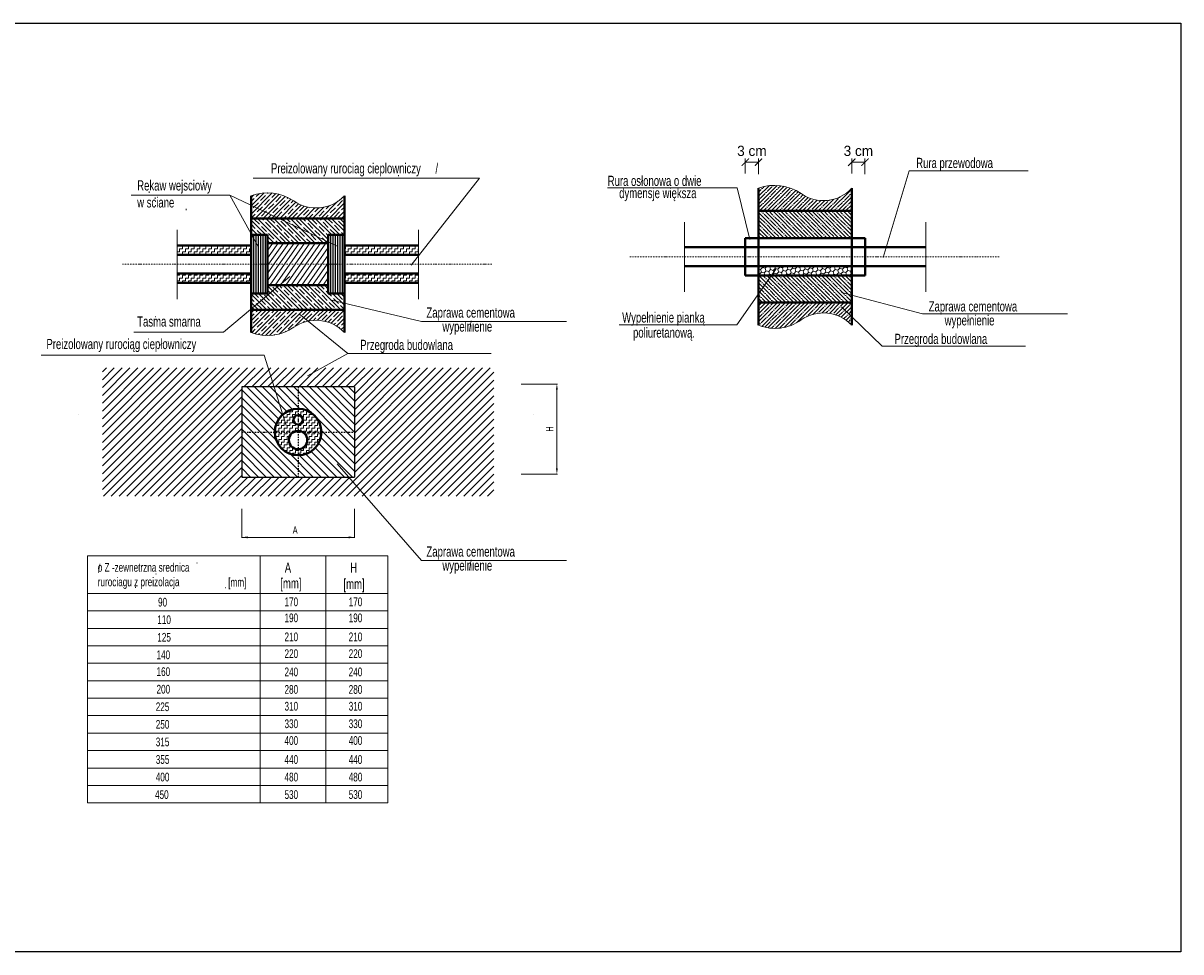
# Model space of a CAD drawing. Header units: millimetres. Extents: x -13172 to 86547, y 20 to 116183.
# Tile 29 of 52: x -10908 to -6927, y 61825 to 65017. Entities that reach past the tile are written whole.
import ezdxf
from ezdxf.enums import TextEntityAlignment as Align

# ---------------------------------------------------------------- set-up
doc = ezdxf.new("R2010")
doc.units = ezdxf.units.MM
doc.header["$LTSCALE"] = 0.7
doc.linetypes.add('DASHDOT2', pattern=[12.7, 6.35, -3.175, 0, -3.175])
doc.linetypes.add('HIDDEN2', pattern=[4.7625, 3.175, -1.5875])
doc.layers.get('0').update_dxf_attribs({"lineweight": 15})
doc.layers.add('0000_NIEDRUK', color=3, linetype='Continuous', lineweight=25, plot=False)
doc.layers.add('1', color=2, linetype='Continuous')
pattern_1 = [(45, (-192264.766, -23176.773), (-13.4703842, 13.4703842), []), (45, (-192251.296, -23176.773), (-13.4703842, 13.4703842), [23.8125, -4.7625, 0, -4.7625])]

# ---------------------------------------------------------------- blocks, each defined once
blk = doc.blocks.new('*X2983')
at = {"color": 0}
for p, q in [((93.26, 273.57), (98.81, 279.12)), ((93.26, 270.03), (102.29, 279.07)), ((95.46, 277.54), (96.79, 278.87)), ((100.32, 278.87), (100.62, 279.17)), ((102.09, 277.1), (103.83, 278.84)), ((93.26, 277.1), (94.46, 278.31)), ((93.26, 275.34), (94.58, 276.66)), ((94.13, 272.68), (96.34, 274.89)), ((94.92, 268.16), (105.28, 278.52)), ((95.02, 277.1), (95.02, 277.1)), ((96.79, 275.33), (96.79, 275.33)), ((97.23, 275.77), (99.44, 277.98)), ((98.45, 268.16), (107.92, 277.62)), ((98.99, 274), (101.2, 276.21)), ((99.88, 278.42), (99.88, 278.42)), ((100.76, 272.24), (102.97, 274.45)), ((101.65, 276.66), (101.65, 276.66)), ((101.99, 268.16), (110.27, 276.44)), ((103.41, 274.89), (103.41, 274.89)), ((103.86, 275.33), (106.07, 277.54)), ((105.52, 268.16), (112.42, 275.05)), ((105.62, 273.56), (107.83, 275.77)), ((106.51, 277.98), (106.51, 277.98)), ((107.39, 271.79), (109.6, 274)), ((108.28, 276.21), (108.28, 276.21)), ((108.72, 276.66), (109.13, 277.06)), ((109.06, 268.16), (114.77, 273.87)), ((110.04, 274.45), (110.04, 274.45)), ((110.49, 274.89), (111.35, 275.76)), ((112.25, 273.12), (113.56, 274.42)), ((123.2, 268.16), (130.53, 275.48)), ((126.74, 268.16), (133.36, 274.78)), ((130.37, 273.56), (132.58, 275.77)), ((133.02, 276.21), (133.02, 276.21)), ((93.26, 268.26), (95.02, 270.03)), ((93.69, 272.24), (93.69, 272.24)), ((95.46, 270.47), (95.46, 270.47)), ((95.9, 270.91), (98.11, 273.12)), ((97.67, 269.14), (99.88, 271.35)), ((98.55, 273.56), (98.55, 273.56)), ((100.22, 268.16), (101.65, 269.58)), ((100.32, 271.79), (100.32, 271.79)), ((102.09, 270.03), (102.09, 270.03)), ((102.53, 270.47), (104.74, 272.68)), ((104.3, 268.7), (106.51, 270.91)), ((105.18, 273.12), (105.18, 273.12)), ((106.95, 271.35), (106.95, 271.35)), ((107.29, 268.16), (108.28, 269.14)), ((108.72, 269.58), (108.72, 269.58)), ((109.16, 270.03), (111.37, 272.24)), ((110.93, 268.26), (113.14, 270.47)), ((111.81, 272.68), (111.81, 272.68)), ((112.59, 268.16), (117.46, 273.02)), ((113.58, 270.91), (113.58, 270.91)), ((114.02, 271.35), (116.07, 273.4)), ((115.35, 269.14), (115.35, 269.14)), ((115.79, 269.58), (118, 271.79)), ((116.13, 268.16), (120.59, 272.62)), ((117.9, 268.16), (119.77, 270.03)), ((118.44, 272.24), (118.44, 272.24)), ((118.88, 272.68), (118.96, 272.75)), ((119.66, 268.16), (124.45, 272.94)), ((120.21, 270.47), (120.21, 270.47)), ((120.65, 270.91), (122.4, 272.66)), ((122.42, 269.14), (124.63, 271.35)), ((124.97, 268.16), (126.4, 269.58)), ((125.07, 271.79), (125.07, 271.79)), ((125.51, 272.24), (126.91, 273.64)), ((126.84, 270.03), (126.84, 270.03)), ((127.28, 270.47), (129.49, 272.68)), ((129.05, 268.7), (131.26, 270.91)), ((129.93, 273.12), (129.93, 273.12)), ((130.27, 268.16), (133.36, 271.25)), ((131.7, 271.35), (131.7, 271.35)), ((132.04, 268.16), (133.02, 269.14)), ((132.14, 271.79), (133.36, 273.02)), ((96.68, 268.16), (96.79, 268.26)), ((97.23, 268.7), (97.23, 268.7)), ((103.86, 268.26), (103.86, 268.26)), ((114.36, 268.16), (114.9, 268.7)), ((121.43, 268.16), (121.53, 268.26)), ((121.98, 268.7), (121.98, 268.7)), ((128.61, 268.26), (128.61, 268.26))]:
    blk.add_line(p, q, dxfattribs=at)
blk = doc.blocks.new('*X2984')
at = {"color": 0}
for p, q in [((93.26, 220.53), (101.55, 228.83)), ((93.26, 224.07), (98.01, 228.83)), ((93.26, 227.61), (94.48, 228.83)), ((93.26, 225.84), (94.58, 227.16)), ((94.13, 223.18), (96.34, 225.39)), ((94.82, 218.57), (105.08, 228.83)), ((95.02, 227.6), (95.02, 227.6)), ((95.46, 228.04), (96.24, 228.83)), ((96.79, 225.83), (96.79, 225.83)), ((97.23, 226.27), (99.44, 228.48)), ((97.76, 217.97), (108.62, 228.83)), ((98.55, 224.06), (98.55, 224.06)), ((98.99, 224.51), (101.2, 226.72)), ((100.76, 222.74), (102.97, 224.95)), ((101.16, 217.83), (112.15, 228.83)), ((101.65, 227.16), (101.65, 227.16)), ((102.09, 227.6), (103.31, 228.83)), ((103.41, 225.39), (103.41, 225.39)), ((103.86, 225.83), (106.07, 228.04)), ((105.34, 218.48), (115.69, 228.83)), ((105.62, 224.06), (107.83, 226.27)), ((106.51, 228.48), (106.51, 228.48)), ((107.39, 222.3), (109.6, 224.51)), ((108.28, 226.72), (108.28, 226.72)), ((108.72, 227.16), (110.39, 228.83)), ((110.04, 224.95), (110.04, 224.95)), ((110.49, 225.39), (112.7, 227.6)), ((112.17, 221.78), (119.22, 228.83)), ((112.25, 223.62), (114.46, 225.83)), ((113.14, 228.04), (113.14, 228.04)), ((113.58, 228.48), (113.92, 228.83)), ((114.9, 226.27), (114.9, 226.27)), ((115.35, 226.72), (117.46, 228.83)), ((115.59, 223.43), (116.23, 224.06)), ((116.67, 224.51), (116.67, 224.51)), ((117.11, 224.95), (119.32, 227.16)), ((118.01, 224.08), (122.76, 228.83)), ((119.77, 227.6), (119.77, 227.6)), ((120.04, 224.33), (121.09, 225.39)), ((120.21, 228.04), (120.99, 228.83)), ((121.53, 225.83), (121.53, 225.83)), ((121.83, 224.36), (126.29, 228.83)), ((121.98, 226.27), (124.19, 228.48)), ((123.74, 224.51), (125.95, 226.72)), ((124.94, 223.93), (129.83, 228.83)), ((126.32, 223.55), (127.72, 224.95)), ((126.4, 227.16), (126.4, 227.16)), ((126.84, 227.6), (128.06, 228.83)), ((127.61, 223.07), (133.36, 228.82)), ((128.16, 225.39), (128.16, 225.39)), ((128.61, 225.83), (130.81, 228.04)), ((129.95, 221.87), (133.36, 225.29)), ((130.37, 224.06), (132.58, 226.27)), ((131.26, 228.48), (131.26, 228.48)), ((133.02, 226.72), (133.02, 226.72)), ((93.49, 219), (95.02, 220.53)), ((93.69, 222.74), (93.69, 222.74)), ((95.46, 220.97), (95.46, 220.97)), ((95.9, 221.41), (98.11, 223.62)), ((97.23, 219.2), (97.23, 219.2)), ((97.67, 219.65), (99.88, 221.85)), ((99.44, 217.88), (101.65, 220.09)), ((100.32, 222.3), (100.32, 222.3)), ((102.09, 220.53), (102.09, 220.53)), ((102.53, 220.97), (104.74, 223.18)), ((104.3, 219.2), (106.51, 221.41)), ((105.18, 223.62), (105.18, 223.62)), ((106.95, 221.85), (106.95, 221.85)), ((108.05, 219.42), (108.28, 219.65)), ((108.72, 220.09), (108.72, 220.09)), ((109.16, 220.53), (111.37, 222.74)), ((111.81, 223.18), (111.81, 223.18)), ((128.82, 222.51), (129.49, 223.18)), ((129.93, 223.62), (129.93, 223.62)), ((131.01, 221.16), (131.26, 221.41)), ((131.7, 221.85), (131.7, 221.85)), ((132, 220.38), (133.36, 221.75)), ((132.14, 222.3), (133.36, 223.52)), ((132.92, 219.54), (133.02, 219.65)), ((96.24, 218.22), (96.79, 218.76)), ((103.12, 218.02), (103.41, 218.32)), ((103.86, 218.76), (103.86, 218.76))]:
    blk.add_line(p, q, dxfattribs=at)
blk = doc.blocks.new('*X2985')
at = {"color": 0}
for p, q in [((99.58, 261.04), (93.26, 267.37)), ((95.02, 263.84), (93.26, 265.6)), ((96.05, 261.04), (93.26, 263.83)), ((96.79, 265.61), (94.58, 267.82)), ((106.61, 257.55), (96, 268.16)), ((97.23, 265.17), (97.23, 265.17)), ((99.88, 262.51), (97.67, 264.72)), ((98.55, 267.37), (97.77, 268.16)), ((98.99, 266.93), (98.99, 266.93)), ((101.65, 264.28), (99.44, 266.49)), ((110.15, 257.55), (99.54, 268.16)), ((103.41, 266.05), (101.31, 268.16)), ((102.09, 263.84), (102.09, 263.84)), ((113.69, 257.55), (103.07, 268.16)), ((103.86, 265.61), (103.86, 265.61)), ((106.51, 262.96), (104.3, 265.17)), ((105.18, 267.82), (104.84, 268.16)), ((105.62, 267.37), (105.62, 267.37)), ((108.28, 264.72), (106.07, 266.93)), ((117.22, 257.55), (106.61, 268.16)), ((110.04, 266.49), (108.38, 268.16)), ((108.72, 264.28), (108.72, 264.28)), ((111.37, 261.63), (109.16, 263.84)), ((120.76, 257.55), (110.14, 268.16)), ((110.49, 266.05), (110.49, 266.05)), ((113.14, 263.4), (110.93, 265.61)), ((112.25, 267.82), (112.25, 267.82)), ((114.9, 265.17), (112.7, 267.37)), ((124.29, 257.55), (113.68, 268.16)), ((115.35, 264.72), (115.35, 264.72)), ((116.67, 266.93), (115.45, 268.16)), ((118, 262.07), (115.79, 264.28)), ((117.11, 266.49), (117.11, 266.49)), ((126.36, 259.01), (117.22, 268.16)), ((119.77, 263.84), (117.56, 266.05)), ((121.53, 265.61), (119.32, 267.82)), ((127.87, 261.04), (120.75, 268.16)), ((121.98, 265.17), (121.98, 265.17)), ((124.63, 262.51), (122.42, 264.72)), ((123.3, 267.37), (122.52, 268.16)), ((123.74, 266.93), (123.74, 266.93)), ((126.4, 264.28), (124.19, 266.49)), ((131.4, 261.04), (124.29, 268.16)), ((128.16, 266.05), (126.05, 268.16)), ((126.84, 263.84), (126.84, 263.84)), ((133.36, 262.62), (127.82, 268.16)), ((128.61, 265.61), (128.61, 265.61)), ((131.26, 262.96), (129.05, 265.17)), ((129.93, 267.82), (129.59, 268.16)), ((130.37, 267.37), (130.37, 267.37)), ((133.02, 264.72), (130.81, 266.93)), ((133.36, 266.15), (131.36, 268.16)), ((133.36, 267.92), (133.13, 268.16)), ((93.69, 261.63), (93.69, 261.63)), ((94.28, 261.04), (94.13, 261.19)), ((95.46, 263.4), (95.46, 263.4)), ((97.82, 261.04), (95.9, 262.96)), ((103.08, 257.55), (100.26, 260.37)), ((100.32, 262.07), (100.32, 262.07)), ((102.97, 259.42), (100.76, 261.63)), ((104.74, 261.19), (102.53, 263.4)), ((103.41, 258.98), (103.41, 258.98)), ((105.18, 260.75), (105.18, 260.75)), ((107.83, 258.09), (105.62, 260.3)), ((106.95, 262.51), (106.95, 262.51)), ((109.6, 259.86), (107.39, 262.07)), ((110.04, 259.42), (110.04, 259.42)), ((111.92, 257.55), (110.49, 258.98)), ((111.81, 261.19), (111.81, 261.19)), ((114.46, 258.54), (112.25, 260.75)), ((113.58, 262.96), (113.58, 262.96)), ((116.23, 260.3), (114.02, 262.51)), ((116.67, 259.86), (116.67, 259.86)), ((118.99, 257.55), (117.11, 259.42)), ((118.44, 261.63), (118.44, 261.63)), ((121.09, 258.98), (118.88, 261.19)), ((120.21, 263.4), (120.21, 263.4)), ((122.86, 260.75), (120.65, 262.96)), ((123.3, 260.3), (123.3, 260.3)), ((125.95, 257.65), (123.74, 259.86)), ((125.07, 262.07), (125.07, 262.07)), ((126.36, 260.78), (125.51, 261.63)), ((129.49, 261.19), (127.28, 263.4)), ((131.7, 262.51), (131.7, 262.51)), ((133.17, 261.04), (132.14, 262.07)), ((101.2, 257.65), (100.26, 258.6)), ((104.85, 257.55), (103.86, 258.54)), ((108.28, 257.65), (108.28, 257.65)), ((114.9, 258.09), (114.9, 258.09)), ((115.45, 257.55), (115.35, 257.65)), ((121.53, 258.54), (121.53, 258.54)), ((122.52, 257.55), (121.98, 258.09))]:
    blk.add_line(p, q, dxfattribs=at)
blk = doc.blocks.new('*X2986')
at = {"color": 0}
for p, q in [((110.59, 228.83), (100.26, 239.16)), ((102.09, 239.09), (102.09, 239.09)), ((114.12, 228.83), (103.51, 239.44)), ((106.51, 238.21), (105.28, 239.44)), ((117.66, 228.83), (107.04, 239.44)), ((111.37, 236.88), (109.16, 239.09)), ((121.19, 228.83), (110.58, 239.44)), ((113.14, 238.65), (112.35, 239.44)), ((124.73, 228.83), (114.12, 239.44)), ((118, 237.32), (115.88, 239.44)), ((128.26, 228.83), (117.65, 239.44)), ((119.77, 239.09), (119.42, 239.44)), ((131.8, 228.83), (121.19, 239.44)), ((124.63, 237.76), (122.95, 239.44)), ((126.36, 237.8), (124.72, 239.44)), ((99.98, 228.83), (93.26, 235.55)), ((96.34, 234.23), (94.63, 235.94)), ((103.51, 228.83), (96.4, 235.94)), ((98.55, 235.55), (98.55, 235.55)), ((101.2, 232.9), (98.99, 235.11)), ((107.05, 228.83), (99.93, 235.94)), ((100.32, 237.32), (100.32, 237.32)), ((102.97, 234.67), (100.76, 236.88)), ((104.74, 236.44), (102.53, 238.65)), ((103.41, 234.23), (103.41, 234.23)), ((105.18, 236), (105.18, 236)), ((107.83, 233.35), (105.62, 235.55)), ((106.95, 237.76), (106.95, 237.76)), ((109.6, 235.11), (107.39, 237.32)), ((110.04, 234.67), (110.04, 234.67)), ((112.7, 232.02), (110.49, 234.23)), ((111.81, 236.44), (111.81, 236.44)), ((114.46, 233.79), (112.25, 236)), ((113.58, 238.21), (113.58, 238.21)), ((116.23, 235.55), (114.02, 237.76)), ((116.67, 235.11), (116.67, 235.11)), ((119.32, 232.46), (117.11, 234.67)), ((118.44, 236.88), (118.44, 236.88)), ((121.09, 234.23), (118.88, 236.44)), ((120.21, 238.65), (120.21, 238.65)), ((122.86, 236), (120.65, 238.21)), ((123.3, 235.55), (123.3, 235.55)), ((125.95, 232.9), (123.74, 235.11)), ((125.07, 237.32), (125.07, 237.32)), ((126.36, 236.03), (125.51, 236.88)), ((127.72, 234.67), (126.45, 235.94)), ((128.16, 234.23), (128.16, 234.23)), ((133.36, 230.8), (128.22, 235.94)), ((132.58, 233.35), (130.37, 235.55)), ((133.36, 234.33), (131.75, 235.94)), ((94.58, 232.46), (93.26, 233.78)), ((96.44, 228.83), (93.26, 232.01)), ((94.68, 228.83), (93.69, 229.81)), ((95.02, 232.02), (95.02, 232.02)), ((97.67, 229.37), (95.46, 231.58)), ((96.79, 233.79), (96.79, 233.79)), ((99.44, 231.14), (97.23, 233.35)), ((98.11, 228.93), (98.11, 228.93)), ((99.88, 230.69), (99.88, 230.69)), ((101.75, 228.83), (100.32, 230.25)), ((101.65, 232.46), (101.65, 232.46)), ((104.3, 229.81), (102.09, 232.02)), ((106.07, 231.58), (103.86, 233.79)), ((104.74, 229.37), (104.74, 229.37)), ((105.28, 228.83), (105.18, 228.93)), ((106.51, 231.14), (106.51, 231.14)), ((108.82, 228.83), (106.95, 230.69)), ((108.28, 232.9), (108.28, 232.9)), ((110.93, 230.25), (108.72, 232.46)), ((111.37, 229.81), (111.37, 229.81)), ((112.35, 228.83), (111.81, 229.37)), ((113.14, 231.58), (113.14, 231.58)), ((115.79, 228.93), (113.58, 231.14)), ((114.9, 233.35), (114.9, 233.35)), ((117.56, 230.69), (115.35, 232.9)), ((118, 230.25), (118, 230.25)), ((119.42, 228.83), (118.44, 229.81)), ((119.77, 232.02), (119.77, 232.02)), ((122.42, 229.37), (120.21, 231.58)), ((121.53, 233.79), (121.53, 233.79)), ((124.19, 231.14), (121.98, 233.35)), ((122.86, 228.93), (122.86, 228.93)), ((124.63, 230.69), (124.63, 230.69)), ((126.5, 228.83), (125.07, 230.25)), ((126.4, 232.46), (126.4, 232.46)), ((129.05, 229.81), (126.84, 232.02)), ((130.81, 231.58), (128.61, 233.79)), ((129.49, 229.37), (129.49, 229.37)), ((130.03, 228.83), (129.93, 228.93)), ((131.26, 231.14), (131.26, 231.14)), ((133.36, 229.03), (131.7, 230.69)), ((133.02, 232.9), (133.02, 232.9))]:
    blk.add_line(p, q, dxfattribs=at)
blk = doc.blocks.new('*X2987')
at = {"color": 0}
for p, q in [((100.26, 251.06), (104.8, 257.55)), ((100.26, 254.32), (102.51, 257.55)), ((100.75, 248.49), (107.09, 257.55)), ((103.04, 248.49), (109.38, 257.55)), ((105.33, 248.49), (111.67, 257.55)), ((107.62, 248.49), (113.96, 257.55)), ((109.9, 248.49), (116.24, 257.55)), ((112.19, 248.49), (118.53, 257.55)), ((114.48, 248.49), (120.82, 257.55)), ((116.77, 248.49), (123.11, 257.55)), ((119.06, 248.49), (125.4, 257.55)), ((121.35, 248.49), (126.36, 255.65)), ((123.64, 248.49), (126.36, 252.38)), ((125.93, 248.49), (126.36, 249.11)), ((100.26, 241.25), (105.33, 248.49)), ((100.26, 244.52), (103.04, 248.49)), ((100.26, 247.79), (100.75, 248.49)), ((101.28, 239.44), (107.62, 248.49)), ((103.57, 239.44), (109.9, 248.49)), ((105.85, 239.44), (112.19, 248.49)), ((108.14, 239.44), (114.48, 248.49)), ((110.43, 239.44), (116.77, 248.49)), ((112.72, 239.44), (119.06, 248.49)), ((115.01, 239.44), (121.35, 248.49)), ((117.3, 239.44), (123.64, 248.49)), ((119.59, 239.44), (125.93, 248.49)), ((121.88, 239.44), (126.36, 245.84)), ((124.17, 239.44), (126.36, 242.58))]:
    blk.add_line(p, q, dxfattribs=at)
blk = doc.blocks.new('*X2988')
at = {"color": 0}
for p, q in [((62.5, 243.75), (62.5, 244.44)), ((65, 243.75), (65, 244.44)), ((67.5, 243.75), (67.5, 244.44)), ((70, 243.75), (70, 244.44)), ((72.5, 243.75), (72.5, 244.44)), ((75, 243.75), (75, 244.44)), ((77.5, 243.75), (77.5, 244.44)), ((80, 243.75), (80, 244.44)), ((82.5, 243.75), (82.5, 244.44)), ((85, 243.75), (85, 244.44)), ((87.5, 243.75), (87.5, 244.44)), ((90, 243.75), (90, 244.44)), ((92.5, 243.75), (92.5, 244.44)), ((61.39, 243.75), (62.5, 243.75)), ((61.39, 241.25), (62.5, 241.25)), ((62.5, 242.5), (63.75, 242.5)), ((62.5, 241.25), (62.5, 242.5)), ((63.75, 243.75), (65, 243.75)), ((63.75, 242.5), (63.75, 243.75)), ((63.75, 241.25), (65, 241.25)), ((63.75, 240.44), (63.75, 241.25)), ((65, 242.5), (66.25, 242.5)), ((65, 241.25), (65, 242.5)), ((66.25, 243.75), (67.5, 243.75)), ((66.25, 242.5), (66.25, 243.75)), ((66.25, 241.25), (67.5, 241.25)), ((66.25, 240.44), (66.25, 241.25)), ((67.5, 242.5), (68.75, 242.5)), ((67.5, 241.25), (67.5, 242.5)), ((68.75, 243.75), (70, 243.75)), ((68.75, 242.5), (68.75, 243.75)), ((68.75, 241.25), (70, 241.25)), ((68.75, 240.44), (68.75, 241.25)), ((70, 242.5), (71.25, 242.5)), ((70, 241.25), (70, 242.5)), ((71.25, 243.75), (72.5, 243.75)), ((71.25, 242.5), (71.25, 243.75)), ((71.25, 241.25), (72.5, 241.25)), ((71.25, 240.44), (71.25, 241.25)), ((72.5, 242.5), (73.75, 242.5)), ((72.5, 241.25), (72.5, 242.5)), ((73.75, 243.75), (75, 243.75)), ((73.75, 242.5), (73.75, 243.75)), ((73.75, 241.25), (75, 241.25)), ((73.75, 240.44), (73.75, 241.25)), ((75, 242.5), (76.25, 242.5)), ((75, 241.25), (75, 242.5)), ((76.25, 243.75), (77.5, 243.75)), ((76.25, 242.5), (76.25, 243.75)), ((76.25, 241.25), (77.5, 241.25)), ((76.25, 240.44), (76.25, 241.25)), ((77.5, 242.5), (78.75, 242.5)), ((77.5, 241.25), (77.5, 242.5)), ((78.75, 243.75), (80, 243.75)), ((78.75, 242.5), (78.75, 243.75)), ((78.75, 241.25), (80, 241.25)), ((78.75, 240.44), (78.75, 241.25)), ((80, 242.5), (81.25, 242.5)), ((80, 241.25), (80, 242.5)), ((81.25, 243.75), (82.5, 243.75)), ((81.25, 242.5), (81.25, 243.75)), ((81.25, 241.25), (82.5, 241.25)), ((81.25, 240.44), (81.25, 241.25)), ((82.5, 242.5), (83.75, 242.5)), ((82.5, 241.25), (82.5, 242.5)), ((83.75, 243.75), (85, 243.75)), ((83.75, 242.5), (83.75, 243.75)), ((83.75, 241.25), (85, 241.25)), ((83.75, 240.44), (83.75, 241.25)), ((85, 242.5), (86.25, 242.5)), ((85, 241.25), (85, 242.5)), ((86.25, 243.75), (87.5, 243.75)), ((86.25, 242.5), (86.25, 243.75)), ((86.25, 241.25), (87.5, 241.25)), ((86.25, 240.44), (86.25, 241.25)), ((87.5, 242.5), (88.75, 242.5)), ((87.5, 241.25), (87.5, 242.5)), ((88.75, 243.75), (90, 243.75)), ((88.75, 242.5), (88.75, 243.75)), ((88.75, 241.25), (90, 241.25)), ((88.75, 240.44), (88.75, 241.25)), ((90, 242.5), (91.25, 242.5)), ((90, 241.25), (90, 242.5)), ((91.25, 243.75), (92.5, 243.75)), ((91.25, 242.5), (91.25, 243.75)), ((91.25, 241.25), (92.5, 241.25)), ((91.25, 240.44), (91.25, 241.25)), ((92.5, 242.5), (93.26, 242.5)), ((92.5, 241.25), (92.5, 242.5))]:
    blk.add_line(p, q, dxfattribs=at)
blk = doc.blocks.new('*X2989')
at = {"color": 0}
for p, q in [((61.39, 256.25), (62.5, 256.25)), ((62.5, 256.25), (62.5, 256.55)), ((62.5, 255), (63.75, 255)), ((62.5, 253.75), (62.5, 255)), ((63.75, 256.25), (65, 256.25)), ((63.75, 255), (63.75, 256.25)), ((65, 256.25), (65, 256.55)), ((65, 255), (66.25, 255)), ((65, 253.75), (65, 255)), ((66.25, 256.25), (67.5, 256.25)), ((66.25, 255), (66.25, 256.25)), ((67.5, 256.25), (67.5, 256.55)), ((67.5, 255), (68.75, 255)), ((67.5, 253.75), (67.5, 255)), ((68.75, 256.25), (70, 256.25)), ((68.75, 255), (68.75, 256.25)), ((70, 256.25), (70, 256.55)), ((70, 255), (71.25, 255)), ((70, 253.75), (70, 255)), ((71.25, 256.25), (72.5, 256.25)), ((71.25, 255), (71.25, 256.25)), ((72.5, 256.25), (72.5, 256.55)), ((72.5, 255), (73.75, 255)), ((72.5, 253.75), (72.5, 255)), ((73.75, 256.25), (75, 256.25)), ((73.75, 255), (73.75, 256.25)), ((75, 256.25), (75, 256.55)), ((75, 255), (76.25, 255)), ((75, 253.75), (75, 255)), ((76.25, 256.25), (77.5, 256.25)), ((76.25, 255), (76.25, 256.25)), ((77.5, 256.25), (77.5, 256.55)), ((77.5, 255), (78.75, 255)), ((77.5, 253.75), (77.5, 255)), ((78.75, 256.25), (80, 256.25)), ((78.75, 255), (78.75, 256.25)), ((80, 256.25), (80, 256.55)), ((80, 255), (81.25, 255)), ((80, 253.75), (80, 255)), ((81.25, 256.25), (82.5, 256.25)), ((81.25, 255), (81.25, 256.25)), ((82.5, 256.25), (82.5, 256.55)), ((82.5, 255), (83.75, 255)), ((82.5, 253.75), (82.5, 255)), ((83.75, 256.25), (85, 256.25)), ((83.75, 255), (83.75, 256.25)), ((85, 256.25), (85, 256.55)), ((85, 255), (86.25, 255)), ((85, 253.75), (85, 255)), ((86.25, 256.25), (87.5, 256.25)), ((86.25, 255), (86.25, 256.25)), ((87.5, 256.25), (87.5, 256.55)), ((87.5, 255), (88.75, 255)), ((87.5, 253.75), (87.5, 255)), ((88.75, 256.25), (90, 256.25)), ((88.75, 255), (88.75, 256.25)), ((90, 256.25), (90, 256.55)), ((90, 255), (91.25, 255)), ((90, 253.75), (90, 255)), ((91.25, 256.25), (92.5, 256.25)), ((91.25, 255), (91.25, 256.25)), ((92.5, 256.25), (92.5, 256.55)), ((92.5, 255), (93.26, 255)), ((92.5, 253.75), (92.5, 255)), ((133.36, 255), (133.75, 255)), ((133.75, 256.25), (135, 256.25)), ((133.75, 255), (133.75, 256.25)), ((135, 256.25), (135, 256.55)), ((135, 255), (136.25, 255)), ((135, 253.75), (135, 255)), ((136.25, 256.25), (137.5, 256.25)), ((136.25, 255), (136.25, 256.25)), ((137.5, 256.25), (137.5, 256.55)), ((137.5, 255), (138.75, 255)), ((137.5, 253.75), (137.5, 255)), ((138.75, 256.25), (140, 256.25)), ((138.75, 255), (138.75, 256.25)), ((140, 256.25), (140, 256.55)), ((140, 255), (141.25, 255)), ((140, 253.75), (140, 255)), ((141.25, 256.25), (142.5, 256.25)), ((141.25, 255), (141.25, 256.25)), ((142.5, 256.25), (142.5, 256.55)), ((142.5, 255), (143.75, 255)), ((142.5, 253.75), (142.5, 255)), ((143.75, 256.25), (145, 256.25)), ((143.75, 255), (143.75, 256.25)), ((145, 256.25), (145, 256.55)), ((145, 255), (146.25, 255)), ((145, 253.75), (145, 255)), ((146.25, 256.25), (147.5, 256.25)), ((146.25, 255), (146.25, 256.25)), ((147.5, 256.25), (147.5, 256.55)), ((147.5, 255), (148.75, 255)), ((147.5, 253.75), (147.5, 255)), ((148.75, 256.25), (150, 256.25)), ((148.75, 255), (148.75, 256.25)), ((150, 256.25), (150, 256.55)), ((150, 255), (151.25, 255)), ((150, 253.75), (150, 255)), ((151.25, 256.25), (152.5, 256.25)), ((151.25, 255), (151.25, 256.25)), ((152.5, 256.25), (152.5, 256.55)), ((152.5, 255), (153.75, 255)), ((152.5, 253.75), (152.5, 255)), ((153.75, 256.25), (155, 256.25)), ((153.75, 255), (153.75, 256.25)), ((155, 256.25), (155, 256.55)), ((155, 255), (156.25, 255)), ((155, 253.75), (155, 255)), ((156.25, 256.25), (157.5, 256.25)), ((156.25, 255), (156.25, 256.25)), ((157.5, 256.25), (157.5, 256.55)), ((157.5, 255), (158.75, 255)), ((157.5, 253.75), (157.5, 255)), ((158.75, 256.25), (160, 256.25)), ((158.75, 255), (158.75, 256.25)), ((160, 256.25), (160, 256.55)), ((160, 255), (161.25, 255)), ((160, 253.75), (160, 255)), ((161.25, 256.25), (162.5, 256.25)), ((161.25, 255), (161.25, 256.25)), ((162.5, 256.25), (162.5, 256.55)), ((162.5, 255), (163.75, 255)), ((162.5, 253.75), (162.5, 255)), ((163.75, 256.25), (165, 256.25)), ((163.75, 255), (163.75, 256.25)), ((165, 256.25), (165, 256.55)), ((165, 255), (165.22, 255)), ((165, 253.75), (165, 255)), ((61.39, 253.75), (62.5, 253.75)), ((63.75, 253.75), (65, 253.75)), ((63.75, 252.55), (63.75, 253.75)), ((66.25, 253.75), (67.5, 253.75)), ((66.25, 252.55), (66.25, 253.75)), ((68.75, 253.75), (70, 253.75)), ((68.75, 252.55), (68.75, 253.75)), ((71.25, 253.75), (72.5, 253.75)), ((71.25, 252.55), (71.25, 253.75)), ((73.75, 253.75), (75, 253.75)), ((73.75, 252.55), (73.75, 253.75)), ((76.25, 253.75), (77.5, 253.75)), ((76.25, 252.55), (76.25, 253.75)), ((78.75, 253.75), (80, 253.75)), ((78.75, 252.55), (78.75, 253.75)), ((81.25, 253.75), (82.5, 253.75)), ((81.25, 252.55), (81.25, 253.75)), ((83.75, 253.75), (85, 253.75)), ((83.75, 252.55), (83.75, 253.75)), ((86.25, 253.75), (87.5, 253.75)), ((86.25, 252.55), (86.25, 253.75)), ((88.75, 253.75), (90, 253.75)), ((88.75, 252.55), (88.75, 253.75)), ((91.25, 253.75), (92.5, 253.75)), ((91.25, 252.55), (91.25, 253.75)), ((133.75, 253.75), (135, 253.75)), ((133.75, 252.55), (133.75, 253.75)), ((136.25, 253.75), (137.5, 253.75)), ((136.25, 252.55), (136.25, 253.75)), ((138.75, 253.75), (140, 253.75)), ((138.75, 252.55), (138.75, 253.75)), ((141.25, 253.75), (142.5, 253.75)), ((141.25, 252.55), (141.25, 253.75)), ((143.75, 253.75), (145, 253.75)), ((143.75, 252.55), (143.75, 253.75)), ((146.25, 253.75), (147.5, 253.75)), ((146.25, 252.55), (146.25, 253.75)), ((148.75, 253.75), (150, 253.75)), ((148.75, 252.55), (148.75, 253.75)), ((151.25, 253.75), (152.5, 253.75)), ((151.25, 252.55), (151.25, 253.75)), ((153.75, 253.75), (155, 253.75)), ((153.75, 252.55), (153.75, 253.75)), ((156.25, 253.75), (157.5, 253.75)), ((156.25, 252.55), (156.25, 253.75)), ((158.75, 253.75), (160, 253.75)), ((158.75, 252.55), (158.75, 253.75)), ((161.25, 253.75), (162.5, 253.75)), ((161.25, 252.55), (161.25, 253.75)), ((163.75, 253.75), (165, 253.75)), ((163.75, 252.55), (163.75, 253.75)), ((135, 243.75), (135, 244.44)), ((137.5, 243.75), (137.5, 244.44)), ((140, 243.75), (140, 244.44)), ((142.5, 243.75), (142.5, 244.44)), ((145, 243.75), (145, 244.44)), ((147.5, 243.75), (147.5, 244.44)), ((150, 243.75), (150, 244.44)), ((152.5, 243.75), (152.5, 244.44)), ((155, 243.75), (155, 244.44)), ((157.5, 243.75), (157.5, 244.44)), ((160, 243.75), (160, 244.44)), ((162.5, 243.75), (162.5, 244.44)), ((165, 243.75), (165, 244.44)), ((133.36, 242.5), (133.75, 242.5)), ((133.75, 243.75), (135, 243.75)), ((133.75, 242.5), (133.75, 243.75)), ((133.75, 241.25), (135, 241.25)), ((133.75, 240.44), (133.75, 241.25)), ((135, 242.5), (136.25, 242.5)), ((135, 241.25), (135, 242.5)), ((136.25, 243.75), (137.5, 243.75)), ((136.25, 242.5), (136.25, 243.75)), ((136.25, 241.25), (137.5, 241.25)), ((136.25, 240.44), (136.25, 241.25)), ((137.5, 242.5), (138.75, 242.5)), ((137.5, 241.25), (137.5, 242.5)), ((138.75, 243.75), (140, 243.75)), ((138.75, 242.5), (138.75, 243.75)), ((138.75, 241.25), (140, 241.25)), ((138.75, 240.44), (138.75, 241.25)), ((140, 242.5), (141.25, 242.5)), ((140, 241.25), (140, 242.5)), ((141.25, 243.75), (142.5, 243.75)), ((141.25, 242.5), (141.25, 243.75)), ((141.25, 241.25), (142.5, 241.25)), ((141.25, 240.44), (141.25, 241.25)), ((142.5, 242.5), (143.75, 242.5)), ((142.5, 241.25), (142.5, 242.5)), ((143.75, 243.75), (145, 243.75)), ((143.75, 242.5), (143.75, 243.75)), ((143.75, 241.25), (145, 241.25)), ((143.75, 240.44), (143.75, 241.25)), ((145, 242.5), (146.25, 242.5)), ((145, 241.25), (145, 242.5)), ((146.25, 243.75), (147.5, 243.75)), ((146.25, 242.5), (146.25, 243.75)), ((146.25, 241.25), (147.5, 241.25)), ((146.25, 240.44), (146.25, 241.25)), ((147.5, 242.5), (148.75, 242.5)), ((147.5, 241.25), (147.5, 242.5)), ((148.75, 243.75), (150, 243.75)), ((148.75, 242.5), (148.75, 243.75)), ((148.75, 241.25), (150, 241.25)), ((148.75, 240.44), (148.75, 241.25)), ((150, 242.5), (151.25, 242.5)), ((150, 241.25), (150, 242.5)), ((151.25, 243.75), (152.5, 243.75)), ((151.25, 242.5), (151.25, 243.75)), ((151.25, 241.25), (152.5, 241.25)), ((151.25, 240.44), (151.25, 241.25)), ((152.5, 242.5), (153.75, 242.5)), ((152.5, 241.25), (152.5, 242.5)), ((153.75, 243.75), (155, 243.75)), ((153.75, 242.5), (153.75, 243.75)), ((153.75, 241.25), (155, 241.25)), ((153.75, 240.44), (153.75, 241.25)), ((155, 242.5), (156.25, 242.5)), ((155, 241.25), (155, 242.5)), ((156.25, 243.75), (157.5, 243.75)), ((156.25, 242.5), (156.25, 243.75)), ((156.25, 241.25), (157.5, 241.25)), ((156.25, 240.44), (156.25, 241.25)), ((157.5, 242.5), (158.75, 242.5)), ((157.5, 241.25), (157.5, 242.5)), ((158.75, 243.75), (160, 243.75)), ((158.75, 242.5), (158.75, 243.75)), ((158.75, 241.25), (160, 241.25)), ((158.75, 240.44), (158.75, 241.25)), ((160, 242.5), (161.25, 242.5)), ((160, 241.25), (160, 242.5)), ((161.25, 243.75), (162.5, 243.75)), ((161.25, 242.5), (161.25, 243.75)), ((161.25, 241.25), (162.5, 241.25)), ((161.25, 240.44), (161.25, 241.25)), ((162.5, 242.5), (163.75, 242.5)), ((162.5, 241.25), (162.5, 242.5)), ((163.75, 243.75), (165, 243.75)), ((163.75, 242.5), (163.75, 243.75)), ((163.75, 241.25), (165, 241.25)), ((163.75, 240.44), (163.75, 241.25)), ((165, 242.5), (165.22, 242.5)), ((165, 241.25), (165, 242.5))]:
    blk.add_line(p, q, dxfattribs=at)
blk = doc.blocks.new('_ArchTick')
at = {"color": 0, "linetype": 'ByBlock', "const_width": 0.15}
blk.add_lwpolyline([(-0.5, -0.5), (0.5, 0.5)], dxfattribs=at)

msp = doc.modelspace()

# ---------------------------------------------------------------- hatches: boundary and pattern name
h = msp.add_hatch()
h.set_pattern_fill('ANSI35', color=256, scale=3, style=0)
h.set_pattern_definition(pattern_1)
h.paths.add_polyline_path([(-8058.75, 64371.341), (-8058.75, 64449.256, -0.37192018), (-8233.269, 64431.062, 0.24714355), (-8379.613, 64449.256), (-8379.613, 64371.341)])
h = msp.add_hatch()
h.set_pattern_fill('ANSI35', color=256, scale=3, angle=90, style=0)
h.set_pattern_definition([(135, (-192264.766, -23176.773), (-13.4703842, -13.4703842), []), (135, (-192264.766, -23163.303), (-13.4703842, -13.4703842), [23.8125, -4.7625, 0, -4.7625])])
h.paths.add_polyline_path([(-8058.75, 64371.341), (-8379.613, 64371.341), (-8379.613, 64278.443), (-8058.75, 64278.443)])
h.paths.add_polyline_path([(-8379.613, 64056.686), (-8058.75, 64056.686), (-8058.75, 64149.584), (-8379.613, 64149.584)])
h = msp.add_hatch()
h.set_pattern_fill('HONEY', color=256, scale=3, angle=45, style=0)
h.set_pattern_definition([(45, (-192264.766, -23176.773), (4.26994208, 15.9356342), [9.525, -19.05]), (165, (-192264.766, -23176.773), (-15.93563508, -4.26993878), [9.525, -19.05]), (105, (-192264.766, -23176.773), (-11.665693, 11.6656954), [-19.05, 9.525])])
h.paths.add_polyline_path([(-8058.75, 64149.584), (-8058.75, 64181.584), (-8379.613, 64181.584), (-8379.613, 64149.584)])
h = msp.add_hatch()
h.set_pattern_fill('ANSI35', color=256, scale=3, style=0)
h.set_pattern_definition(pattern_1)
h.paths.add_polyline_path([(-8379.613, 64056.686), (-8379.613, 63978.771, 0.2534306), (-8235.855, 63995.118, -0.37866991), (-8058.75, 63978.771), (-8058.75, 64056.686)])
h = msp.add_hatch()
h.set_pattern_fill('ANSI31', color=256, scale=6, style=0)
h.set_pattern_definition([(45, (-8179.969, 0), (-13.470384, 13.470384), [])])
h.paths.add_polyline_path([(-9289.968, 63832.104), (-10635.75, 63832.104), (-10635.75, 63391.074), (-9289.968, 63391.074)])
h.paths.add_polyline_path([(-10156.459, 63766.442), (-9769.259, 63766.442), (-9769.259, 63456.736), (-10156.459, 63456.736)], flags=16)
h = msp.add_hatch()
h.set_pattern_fill('ANSI31', color=256, scale=6, angle=90, style=0)
h.set_pattern_definition([(135, (-12108.667, 0), (-13.470384, -13.470384), [])])
h.paths.add_polyline_path([(-9769.259, 63766.442), (-10156.459, 63766.442), (-10156.459, 63456.736), (-9769.259, 63456.736)])
h.paths.add_polyline_path([(-9882.859, 63611.589, -1), (-10042.859, 63611.589, -1)], flags=16)
h = msp.add_hatch()
h.set_pattern_fill('ZIGZAG', color=256, scale=1.5, style=0)
h.set_pattern_definition([(0, (-15563.5305, -183.608), (9.525, 9.525), [9.525, -9.525]), (90, (-15554.0055, -183.608), (-9.525, 9.525), [9.525, -9.525])])
h.paths.add_polyline_path([(-9882.859, 63611.589, 1), (-10042.859, 63611.589, 1)])
h.paths.add_polyline_path([(-9946.859, 63653.589, -1), (-9978.859, 63653.589, -1)], flags=16)
h.paths.add_polyline_path([(-9931.359, 63584.089, -1), (-9994.359, 63584.089, -1)], flags=16)

# ---------------------------------------------------------------- linework, layer by layer
for p, q in [((-8425.15, 64500.075), (-8425.15, 64551.616)), ((-8425.15, 64539.116), (-8379.613, 64539.116)), ((-8379.613, 64497.344), (-8379.613, 64551.616)), ((-8059.052, 64500.075), (-8059.052, 64551.616)), ((-8059.052, 64539.116), (-8013.514, 64539.116)), ((-8013.514, 64497.344), (-8013.514, 64551.616)), ((-7861.393, 64509.032), (-7950.822, 64210.903)), ((-7861.393, 64509.032), (-7452.022, 64509.032)), ((-10117.298, 64483.644), (-9339.455, 64483.644)), ((-9339.455, 64483.644), (-9573.769, 64185.515)), ((-8899.159, 64451.318), (-8453.052, 64451.318)), ((-8453.052, 64451.318), (-8409.932, 64272.818)), ((-10536.484, 64425.93), (-10197.723, 64425.93)), ((-10197.723, 64425.93), (-10099.174, 64247.43)), ((-9828.166, 64250.507), (-10197.723, 64425.93)), ((-9991.387, 64145.869), (-10219.28, 63955.058)), ((-8319.998, 64171.257), (-8454.005, 63980.446)), ((-9852.803, 64065.852), (-9538.679, 63991.989)), ((-8094.826, 64091.24), (-7815.627, 64017.377)), ((-9958.354, 64016.61), (-9792.053, 63881.196)), ((-8094.826, 64041.998), (-7954.211, 63906.584)), ((-7815.627, 64017.377), (-7316.725, 64017.377)), ((-9538.679, 63991.989), (-9039.777, 63991.989)), ((-8454.005, 63980.446), (-8859.019, 63980.446)), ((-10219.28, 63955.058), (-10527.245, 63955.058)), ((-7954.211, 63906.584), (-7461.468, 63906.584)), ((-10079.851, 63875.896), (-10845.89, 63875.896)), ((-10079.851, 63875.896), (-10003.59, 63633.971)), ((-9792.053, 63881.196), (-9930.637, 63804.256)), ((-9792.053, 63881.196), (-9299.31, 63881.196)), ((-9538.679, 63170.64), (-9828.63, 63502.218)), ((-10687.139, 63186.624), (-10687.139, 63056.856)), ((-9654.787, 63186.624), (-10687.139, 63186.624)), ((-10093.42, 63186.624), (-10093.42, 63056.856)), ((-9867.537, 63186.624), (-9867.537, 63056.856)), ((-9654.787, 63186.624), (-9654.787, 63056.856)), ((-9538.679, 63170.64), (-9039.777, 63170.64)), ((-10687.139, 63056.856), (-9654.787, 63056.856)), ((-10687.139, 63056.856), (-10687.139, 62996.856)), ((-10093.42, 63056.856), (-10093.42, 62996.856)), ((-9867.537, 63056.856), (-9867.537, 62996.856)), ((-9654.787, 63056.856), (-9654.787, 62996.856)), ((-10687.139, 62996.856), (-9654.787, 62996.856)), ((-10687.139, 62996.856), (-10687.139, 62936.856)), ((-10093.42, 62996.856), (-10093.42, 62936.856)), ((-9867.537, 62996.856), (-9867.537, 62936.856)), ((-9654.787, 62996.856), (-9654.787, 62936.856)), ((-10687.139, 62936.856), (-9654.787, 62936.856)), ((-10687.139, 62936.856), (-10687.139, 62876.856)), ((-10093.42, 62936.856), (-10093.42, 62876.856)), ((-9867.537, 62936.856), (-9867.537, 62876.856)), ((-9654.787, 62936.856), (-9654.787, 62876.856)), ((-10687.139, 62876.856), (-9654.787, 62876.856)), ((-10687.139, 62876.856), (-10687.139, 62816.856)), ((-10093.42, 62876.856), (-10093.42, 62816.856)), ((-9867.537, 62876.856), (-9867.537, 62816.856)), ((-9654.787, 62876.856), (-9654.787, 62816.856)), ((-10687.139, 62816.856), (-9654.787, 62816.856)), ((-10687.139, 62816.856), (-10687.139, 62756.856)), ((-10093.42, 62816.856), (-10093.42, 62756.856)), ((-9867.537, 62816.856), (-9867.537, 62756.856)), ((-9654.787, 62816.856), (-9654.787, 62756.856)), ((-10687.139, 62756.856), (-9654.787, 62756.856)), ((-10687.139, 62756.856), (-10687.139, 62696.856)), ((-10093.42, 62756.856), (-10093.42, 62696.856)), ((-9867.537, 62756.856), (-9867.537, 62696.856)), ((-9654.787, 62756.856), (-9654.787, 62696.856)), ((-10687.139, 62696.856), (-9654.787, 62696.856)), ((-10687.139, 62696.856), (-10687.139, 62636.856)), ((-10093.42, 62696.856), (-10093.42, 62636.856)), ((-9867.537, 62696.856), (-9867.537, 62636.856)), ((-9654.787, 62696.856), (-9654.787, 62636.856)), ((-10687.139, 62636.856), (-9654.787, 62636.856)), ((-10687.139, 62636.856), (-10687.139, 62576.856)), ((-10093.42, 62636.856), (-10093.42, 62576.856)), ((-9867.537, 62636.856), (-9867.537, 62576.856)), ((-9654.787, 62636.856), (-9654.787, 62576.856)), ((-10687.139, 62576.856), (-9654.787, 62576.856)), ((-10687.139, 62576.856), (-10687.139, 62516.856)), ((-10093.42, 62576.856), (-10093.42, 62516.856)), ((-9867.537, 62576.856), (-9867.537, 62516.856)), ((-9654.787, 62576.856), (-9654.787, 62516.856)), ((-10687.139, 62516.856), (-9654.787, 62516.856)), ((-10687.139, 62516.856), (-10687.139, 62456.856)), ((-10093.42, 62516.856), (-10093.42, 62456.856)), ((-9867.537, 62516.856), (-9867.537, 62456.856)), ((-9654.787, 62516.856), (-9654.787, 62456.856)), ((-10687.139, 62456.856), (-9654.787, 62456.856)), ((-10687.139, 62456.856), (-10687.139, 62396.856)), ((-10093.42, 62456.856), (-10093.42, 62396.856)), ((-9867.537, 62456.856), (-9867.537, 62396.856)), ((-9654.787, 62456.856), (-9654.787, 62396.856)), ((-10687.139, 62396.856), (-9654.787, 62396.856)), ((-10687.139, 62396.856), (-10687.139, 62336.856)), ((-10093.42, 62396.856), (-10093.42, 62336.856)), ((-9867.537, 62396.856), (-9867.537, 62336.856)), ((-9654.787, 62396.856), (-9654.787, 62336.856)), ((-10687.139, 62336.856), (-9654.787, 62336.856))]:
    msp.add_line(p, q)
at = {"lineweight": 40}
for p, q in [((-10124.283, 64345.953), (-9803.421, 64345.953)), ((-10124.283, 64031.297), (-9803.421, 64031.297))]:
    msp.add_line(p, q, dxfattribs=at)
at = {"linetype": 'HIDDEN2'}
for p, q in [((-8634.504, 64332.384), (-8634.504, 64092.646)), ((-7803.86, 64332.384), (-7803.86, 64092.646)), ((-10379.174, 64306.996), (-10379.174, 64067.258)), ((-9548.53, 64306.996), (-9548.53, 64067.258))]:
    msp.add_line(p, q, dxfattribs=at)
at = {"color": 7, "lineweight": 40}
for p, q in [((-8379.613, 64371.341), (-8058.75, 64371.341)), ((-8379.613, 64056.686), (-8058.75, 64056.686))]:
    msp.add_line(p, q, dxfattribs=at)
at = {"linetype": 'DASHDOT2'}
for p, q in [((-8323.613, 64214.013), (-8824.615, 64214.013)), ((-7551.967, 64214.013), (-8323.613, 64214.013)), ((-10068.283, 64188.625), (-10569.285, 64188.625)), ((-9296.638, 64188.625), (-10068.283, 64188.625))]:
    msp.add_line(p, q, dxfattribs=at)
at = {"color": 7, "linetype": 'ByBlock'}
for p, q in [((-9196.168, 63776.666), (-9070.982, 63776.666)), ((-9072.982, 63756.666), (-9072.982, 63486.959)), ((-9196.168, 63466.959), (-9070.982, 63466.959)), ((-10156.459, 63348.14), (-10156.459, 63247.657)), ((-9769.259, 63348.14), (-9769.259, 63247.657)), ((-10156.459, 63249.657), (-9769.259, 63249.657))]:
    msp.add_line(p, q, dxfattribs=at)
for points in [[(-10719.094, 63671.576), (-10719.094, 63671.576)], [(-9152.144, 63671.576), (-9152.144, 63671.576)]]:
    msp.add_lwpolyline(points)
for centre, radius, start, end in [((-8323.72, 64301.166), 158.286, 55.149166, 110.677585), ((-10068.391, 64275.778), 158.286, 55.149166, 110.677585), ((-9901.218, 64515.854), 134.26, 235.149166, 316.7539), ((-8156.547, 64541.242), 134.26, 235.149166, 316.7539), ((-8156.547, 63886.785), 134.26, 43.2461, 124.850834), ((-9901.218, 63861.397), 134.26, 43.2461, 124.850834), ((-8322.824, 64119.648), 151.893, 248.045181, 306.128068), ((-10068.391, 64101.473), 158.286, 249.322415, 304.850834)]:
    msp.add_arc(centre, radius, start, end)
for points in [[(-9076.315, 63756.666), (-9069.649, 63756.666), (-9072.982, 63776.666)], [(-9076.315, 63486.959), (-9069.649, 63486.959), (-9072.982, 63466.959)], [(-10136.459, 63252.99), (-10136.459, 63246.324), (-10156.459, 63249.657)], [(-9789.259, 63252.99), (-9789.259, 63246.324), (-9769.259, 63249.657)]]:
    msp.add_solid(points, dxfattribs=at)
at = {"layer": '0000_NIEDRUK'}
msp.add_lwpolyline([(-13171.596, 65016.813), (-6927.399, 65016.813), (-6927.399, 61825.18), (-13171.596, 61825.18)], close=True, dxfattribs=at)
at = {"layer": '1', "color": 7, "lineweight": 40}
for p, q in [((-10124.283, 64423.868), (-10124.283, 63953.383)), ((-9803.421, 64423.868), (-9803.421, 63953.383)), ((-8379.613, 64449.256), (-8379.613, 63978.771)), ((-8058.75, 64449.256), (-8058.75, 63978.771)), ((-10124.283, 64289.015), (-10068.283, 64289.015)), ((-10068.283, 64289.015), (-10068.283, 64088.235)), ((-9859.421, 64289.015), (-9859.421, 64088.235)), ((-9803.421, 64289.015), (-9859.421, 64289.015)), ((-8425.15, 64278.443), (-8425.15, 64149.584)), ((-8013.213, 64278.443), (-8013.213, 64149.584)), ((-10124.283, 64088.235), (-10068.283, 64088.235)), ((-9803.421, 64088.235), (-9859.421, 64088.235))]:
    msp.add_line(p, q, dxfattribs=at)
at = {"layer": '1', "color": 7}
for p, q in [((-10116.283, 64289.015), (-10116.283, 64088.235)), ((-10108.283, 64289.015), (-10108.283, 64088.235)), ((-10100.283, 64289.015), (-10100.283, 64088.235)), ((-10092.283, 64289.015), (-10092.283, 64088.235)), ((-10084.283, 64289.015), (-10084.283, 64088.235)), ((-10076.283, 64289.015), (-10076.283, 64088.235)), ((-9851.421, 64289.015), (-9851.421, 64088.235)), ((-9843.421, 64289.015), (-9843.421, 64088.235)), ((-9835.421, 64289.015), (-9835.421, 64088.235)), ((-9827.421, 64289.015), (-9827.421, 64088.235)), ((-9819.421, 64289.015), (-9819.421, 64088.235)), ((-9811.421, 64289.015), (-9811.421, 64088.235)), ((-10156.459, 63766.442), (-10156.459, 63456.736)), ((-9769.259, 63766.442), (-10156.459, 63766.442)), ((-9769.259, 63766.442), (-9769.259, 63456.736)), ((-10156.459, 63456.736), (-9769.259, 63456.736))]:
    msp.add_line(p, q, dxfattribs=at)
at = {"layer": '1', "color": 7, "linetype": 'DASHDOT2'}
for p, q in [((-9962.859, 63766.442), (-9962.859, 63456.736)), ((-10156.459, 63611.589), (-9769.259, 63611.589))]:
    msp.add_line(p, q, dxfattribs=at)
at = {"layer": '1', "color": 7, "lineweight": 40}
for points in [[(-8339.942, 64415.443), (-8339.942, 64415.443)], [(-10124.283, 64253.055), (-10379.174, 64253.055)], [(-9859.421, 64261.055), (-10068.283, 64261.055)], [(-9548.53, 64253.055), (-9803.421, 64253.055)], [(-8013.213, 64278.443), (-8425.15, 64278.443)], [(-10124.283, 64221.055), (-10379.174, 64221.055)], [(-9548.53, 64221.055), (-9803.421, 64221.055)], [(-7803.86, 64246.443), (-8634.504, 64246.443)], [(-8634.504, 64181.584), (-7803.86, 64181.584)], [(-10379.174, 64156.196), (-10124.283, 64156.196)], [(-9803.421, 64156.196), (-9548.53, 64156.196)], [(-8425.15, 64149.584), (-8013.213, 64149.584)], [(-10379.174, 64124.196), (-10124.283, 64124.196)], [(-10068.283, 64116.196), (-9859.421, 64116.196)], [(-9803.421, 64124.196), (-9548.53, 64124.196)]]:
    msp.add_lwpolyline(points, dxfattribs=at)
at = {"layer": '1', "color": 7}
msp.add_lwpolyline([(-10066.597, 64387.977), (-10066.597, 64387.977)], dxfattribs=at)
at = {"layer": '1', "color": 7, "lineweight": 40}
for centre, radius in [((-9962.859, 63611.589), 80), ((-9962.859, 63653.589), 16), ((-9962.859, 63584.089), 31.5)]:
    msp.add_circle(centre, radius, dxfattribs=at)
at = {"layer": 'Defpoints', "color": 0, "linetype": 'ByBlock'}
for p in [(-9072.982, 63466.959), (-9769.259, 63249.657)]:
    msp.add_point(p, dxfattribs=at)

# ---------------------------------------------------------------- block references
at = {"xscale": 25, "yscale": 25, "zscale": 25, "rotation": 180}
for p in [(-8425.15, 64539.116), (-8059.052, 64539.116)]:
    msp.add_blockref('_ArchTick', p, dxfattribs=at)
for name, p, xscale, yscale, zscale in [('_ArchTick', (-8379.613, 64539.116), 25, 25, 25), ('_ArchTick', (-8013.514, 64539.116), 25, 25, 25), ('*X2983', (-10870.326, 62200.694), 8, 8, 8), ('*X2985', (-10870.326, 62200.694), 8, 8, 8), ('*X2989', (-10870.326, 62200.694), 8, 8, 8), ('*X2987', (-10870.326, 62200.694), 8, 8, 8), ('*X2988', (-10870.326, 62200.694), 8, 8, 8), ('*X2986', (-10870.326, 62200.694), 8, 8, 8), ('*X2984', (-10870.326, 62200.694), 8, 8, 8)]:
    msp.add_blockref(name, p, dxfattribs=dict(xscale=xscale, yscale=yscale, zscale=zscale))

# ---------------------------------------------------------------- texts
at = {"color": 7, "linetype": 'ByBlock', "width": 0.7}
msp.add_text('H', height=25, rotation=90, dxfattribs=at).set_placement((-9097.982, 63621.813), align=Align.MIDDLE_CENTER)
msp.add_text('A', height=25, dxfattribs=at).set_placement((-9972.984, 63274.657), align=Align.MIDDLE_CENTER)
at = {"layer": '1', "color": 7, "width": 0.7}
for s, height, p in [('Preizolowany rurociag cieplowniczy', 35, (-10056.088, 64500.516)), ('/', 35, (-9490.52, 64500.516)), ('Rura przewodowa', 35, (-7837.523, 64518.994)), ('.', 35, (-9622.37, 64490.114)), ('Rura osłonowa o dwie ', 35, (-8898.221, 64457.415)), ('Rekaw wejsciowy', 35, (-10516.14, 64441.723)), ('.', 35, (-10291.384, 64471.452)), ('dymensje większa', 35, (-8858.819, 64415.564)), ('w sciane', 35, (-10516.14, 64383.389)), ('.', 35, (-10479.402, 64432.986)), ('.', 35, (-10458.676, 64412.274)), ('.', 35, (-10352.083, 64373.807)), ('Zaprawa cementowa ', 35, (-7794.312, 64026.044)), ('Zaprawa cementowa ', 35, (-9521.415, 64004.704)), ('Wypełnienie pianką', 35, (-8848.513, 63987.864)), ('wypełnienie', 35, (-7739.535, 63978.067)), ('Tasma smarna', 35, (-10516.14, 63973.928)), ('.', 35, (-10457.196, 64005.418)), ('wypelnienie', 35, (-9466.638, 63956.727)), ('/', 35, (-9375.604, 63956.961)), ('poliuretanową.', 35, (-8811.185, 63935.966)), ('Preizolowany rurociąg ciepłowniczy', 35, (-10828.255, 63896.681)), ('Przegroda budowlana', 35, (-7911.916, 63914.402)), ('Przegroda budowlana', 35, (-9749.084, 63893.736)), ('Zaprawa cementowa ', 35, (-9521.415, 63183.354)), ('/', 30, (-10650.823, 63127.474)), ('o Z -zewnetrzna srednica', 30, (-10651.724, 63131.571)), ('.', 30, (-10314.219, 63158.662)), ('A', 35, (-10008.755, 63128.004)), ('H', 35, (-9783.803, 63128.004)), ('wypelnienie', 35, (-9466.638, 63135.377)), ('/', 35, (-9375.604, 63135.612)), ('rurociagu z preizolacja', 30, (-10651.724, 63081.571)), ('.', 30, (-10455.771, 63121.905)), ('[mm]', 30, (-10203.138, 63080.451)), ('[mm]', 35, (-10024.093, 63074.358)), ('[mm]', 35, (-9806.809, 63071.803)), ('.', 30, (-10525.99, 63075.123)), ('.', 30, (-10217.25, 63074.01)), ('90', 30, (-10444.436, 63011.969)), ('170', 30, (-10009.606, 63013.048)), ('170', 30, (-9788.915, 63013.048)), ('110', 30, (-10447.063, 62951.598)), ('190', 30, (-10009.606, 62957.939)), ('190', 30, (-9788.915, 62957.939)), ('125', 30, (-10447.063, 62891.228)), ('210', 30, (-10009.606, 62892.611)), ('210', 30, (-9788.915, 62892.611)), ('140', 30, (-10449.689, 62830.858)), ('220', 30, (-10009.606, 62834.948)), ('220', 30, (-9788.915, 62834.948)), ('160', 30, (-10449.689, 62773.112)), ('240', 30, (-10009.606, 62772.175)), ('240', 30, (-9788.915, 62772.175)), ('200', 30, (-10449.689, 62712.742)), ('280', 30, (-10009.606, 62711.957)), ('280', 30, (-9788.915, 62711.957)), ('225', 30, (-10452.316, 62652.372)), ('310', 30, (-10009.606, 62654.293)), ('310', 30, (-9788.915, 62654.293)), ('250', 30, (-10452.316, 62592.002)), ('330', 30, (-10009.606, 62594.075)), ('330', 30, (-9788.915, 62594.075)), ('315', 30, (-10452.316, 62531.631)), ('400', 30, (-10009.606, 62536.411)), ('400', 30, (-9788.915, 62536.411)), ('355', 30, (-10452.316, 62471.261)), ('440', 30, (-10009.606, 62471.083)), ('440', 30, (-9788.915, 62471.083)), ('400', 30, (-10452.316, 62410.891)), ('480', 30, (-10009.606, 62410.865)), ('480', 30, (-9788.915, 62410.865)), ('450', 30, (-10454.942, 62350.521)), ('530', 30, (-10009.606, 62350.647)), ('530', 30, (-9788.915, 62350.647))]:
    msp.add_text(s, height=height, dxfattribs=at).set_placement(p)
at = {"layer": '1', "color": 7, "lineweight": 40, "char_height": 35, "attachment_point": 5, "line_spacing_factor": 0.6}
for insert in [(-8402.382, 64577.662), (-8036.283, 64577.662)]:
    msp.add_mtext('3 cm', dxfattribs=dict(at, insert=insert))

doc.saveas('drawing.dxf')
